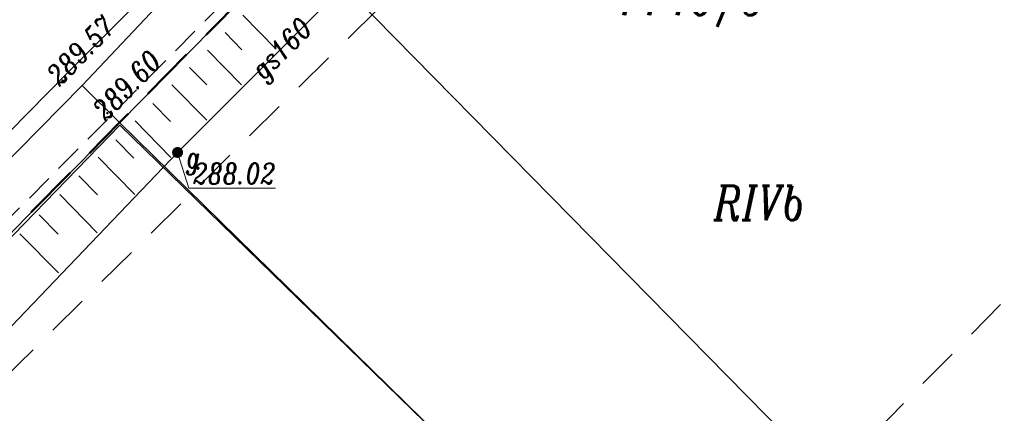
# Model space of a CAD drawing. Header units: metres. Extents: x -1 to 7476305, y 0 to 5497191.
# Tile 25 of 115: x 7474991 to 7475026, y 5496708 to 5496722. Entities that reach past the tile are written whole.
import ezdxf
from ezdxf.enums import TextEntityAlignment as Align

# ---------------------------------------------------------------- set-up
doc = ezdxf.new("R2010")
doc.units = ezdxf.units.M
for name, pattern in [('420-500', [1.5, 1, -0.5]), ('EGBO02-500', [2.5, 1.5, -1]), ('KTCR02-500', [1.5, 1, -0.5])]:
    doc.linetypes.add(name, pattern=pattern)
for name, color, linetype, lineweight, true_color in [('BUBZ01_1', 7, 'Continuous', 5, 0x0a0909), ('EGBD03', 7, 'Continuous', 5, 0x0a0909), ('EGBK02', 7, 'Continuous', 5, 0x0a0909), ('EGBO02', 7, 'Continuous', 5, 0x0a0909), ('KTCR02', 7, 'Continuous', 5, 0x0a0909), ('KTKR01', 7, 'Continuous', 5, 0x0a0909), ('KTOK05_01', 7, 'Continuous', 5, 0x0a0909), ('RTPW01', 7, 'Continuous', 5, 0x0a0909), ('RTPW02', 7, 'Continuous', 5, 0x0a0909), ('SUPG_01', 7, 'Continuous', 5, 0x0a0909), ('SUUS25_G', 7, 'Continuous', 5, 0x0a0909)]:
    doc.layers.add(name, color=color, linetype=linetype, lineweight=lineweight, true_color=true_color)
for name, color, linetype in [('C-DROGI-SYTUACJA', 7, 'Continuous'), ('C-DROGI-SYTUACJA-ETYKIETY', 7, 'Continuous'), ('D_Granice pasa drogowego', 30, '420-500'), ('d_gRANICE PODZIAŁOWE', 92, 'Continuous')]:
    doc.layers.add(name, color=color, linetype=linetype)
doc.styles.add('Style-ITALIC_1250', font='ITALIC_1250.shx')
doc.linetypes.add('KTOK05_01-500', pattern='A,3.75,[13,dgnlstyle-rozp_2015.shx,S=0.002778,R=0,X=0,Y=0],3.75', length=7.5)

# ---------------------------------------------------------------- blocks, each defined once
blk = doc.blocks.new('SUUS25')
at = {"layer": 'SUUS25_G', "linetype": 'Continuous', "lineweight": 5, "true_color": 0xbebf00}
h = blk.add_hatch(color=52, dxfattribs=at)
edge = h.paths.add_edge_path()
edge.add_arc((0, 0), 0.2, 0, 360)
blk = doc.blocks.new('RTPW02')
at = {"layer": 'RTPW02', "linetype": 'Continuous', "lineweight": 13, "true_color": 0x0a0909}
h = blk.add_hatch(color=18, dxfattribs=at)
edge = h.paths.add_edge_path()
edge.add_arc((0, 0), 0.045, 0, 360)
blk = doc.blocks.new('MDCP_klauzula')
at = {"layer": 'BUBZ01_1', "color": 252, "linetype": 'Continuous', "lineweight": 18}
for p, q in [((7474999.796, 5496720.692), (7474998.595, 5496721.917)), ((7474998.563, 5496720.67), (7474997.956, 5496721.29)), ((7474998.547, 5496719.407), (7474997.316, 5496720.663)), ((7474997.299, 5496719.4), (7474996.676, 5496720.036)), ((7474997.297, 5496718.122), (7474996.036, 5496719.408)), ((7474995.982, 5496718.077), (7474995.343, 5496718.729)), ((7474995.996, 5496716.783), (7474994.703, 5496718.102)), ((7474994.664, 5496716.754), (7474994.01, 5496717.422)), ((7474994.694, 5496715.444), (7474993.37, 5496716.795)), ((7474993.347, 5496715.432), (7474992.677, 5496716.115)), ((7474993.341, 5496714.052), (7474991.984, 5496715.436)), ((7474991.925, 5496714.003), (7474991.237, 5496714.704)), ((7474991.935, 5496712.606), (7474990.544, 5496714.025))]:
    blk.add_line(p, q, dxfattribs=at)
at = {"layer": 'd_gRANICE PODZIAŁOWE', "color": 96, "lineweight": 30, "flags": 128}
for points in [[(7475033.755, 5496755.998), (7475014.664, 5496738.861), (7474994.101, 5496717.997)], [(7474994.101, 5496717.997), (7474957.321, 5496680.639), (7474946.403, 5496669.549), (7474933.824, 5496656.773), (7474928.905, 5496651.777), (7474914.804, 5496638.74)]]:
    blk.add_lwpolyline(points, dxfattribs=at)
at = {"layer": 'EGBD03', "color": 96, "linetype": 'Continuous', "lineweight": 30}
for p, q in [((7474992.793, 5496719.375), (7474956.038, 5496682.115)), ((7475013.655, 5496698.908), (7474994.148, 5496718.045))]:
    blk.add_line(p, q, dxfattribs=at)
at = {"layer": 'EGBD03', "color": 96, "linetype": 'Continuous', "lineweight": 30, "flags": 128}
for points in [[(7474992.793, 5496719.375), (7475004.304, 5496731.583), (7475008.004, 5496725.623), (7475017.835, 5496735.283), (7475014.643, 5496738.84), (7475013.394, 5496740.231), (7475004.304, 5496731.583)], [(7474992.793, 5496719.375), (7474994.148, 5496718.045), (7474994.148, 5496718.045)]]:
    blk.add_lwpolyline(points, dxfattribs=at)
at = {"layer": 'EGBO02', "color": 252, "linetype": 'EGBO02-500', "lineweight": 18, "flags": 128}
blk.add_lwpolyline([(7474841.222, 5496643.003), (7474887.135, 5496580.225), (7474952.717, 5496636.531), (7475011.487, 5496696.697), (7475042.452, 5496728.267), (7475075.818, 5496754.639), (7475151.981, 5496814.306), (7475207.79, 5496879.799), (7475244.471, 5496937.344), (7475261.934, 5496992.564), (7475290.267, 5497036.604), (7475361.871, 5497109.05), (7475312.93, 5497156.379), (7475281.54, 5497123.712), (7475238.605, 5497076.129), (7475203.102, 5497029.307), (7475176.13, 5496968.87), (7475152.282, 5496929.365), (7475127.016, 5496890.885), (7475061.018, 5496837.939), (7474956.291, 5496739.91), (7474841.222, 5496643.003)], close=True, dxfattribs=at)
blk.add_lwpolyline([(7474926.693, 5496644.766), (7474954.52, 5496672.419), (7474982.797, 5496701.705), (7475013.214, 5496731.767), (7475041.938, 5496758.101), (7475056.651, 5496772.284), (7475084.376, 5496794.45), (7475106.187, 5496810.677), (7475131.323, 5496830.043), (7475141.178, 5496839.195), (7475152.816, 5496851.985)], dxfattribs=at)
at = {"layer": 'KTCR02', "color": 252, "linetype": 'KTCR02-500', "lineweight": 18, "flags": 128}
blk.add_lwpolyline([(7474913.55, 5496637.81), (7474921.76, 5496645.48), (7474928.68, 5496652.11), (7474934.7, 5496658.05), (7474941.22, 5496664.66), (7474945.33, 5496668.9), (7474948.75, 5496672.4), (7474955.06, 5496678.86), (7474964.24, 5496688.23), (7474969.27, 5496693.39), (7474978.01, 5496702.3), (7474984.64, 5496709.01), (7474993.79, 5496718.24), (7475004.32, 5496728.87), (7475009.22, 5496733.91), (7475014.25, 5496738.52), (7475019.49, 5496743.5), (7475024.78, 5496748.31), (7475028.23, 5496751.35), (7475034.3, 5496756.47), (7475037.66, 5496759.28), (7475043.92, 5496764.46), (7475050.39, 5496770.09), (7475051.89, 5496771.34), (7475055.205, 5496773.935), (7475056.84, 5496775.15), (7475062.31, 5496779.34), (7475067.09, 5496782.88), (7475068.06, 5496783.57), (7475070.91, 5496785.82), (7475085.65, 5496796.94), (7475089.21, 5496799.59), (7475097.78, 5496806.09), (7475103.42, 5496810.37), (7475103.6, 5496810.39), (7475106.47, 5496812.66), (7475107.32, 5496813.37), (7475108.08, 5496813.98), (7475112.92, 5496817.75)], dxfattribs=at)
at = {"layer": 'KTKR01', "color": 252, "linetype": 'Continuous', "lineweight": 18, "flags": 128}
blk.add_lwpolyline([(7474948.04, 5496674.72), (7474953.64, 5496680.5), (7474962.78, 5496689.8), (7474963.5, 5496690.53), (7474967.01, 5496694.09), (7474967.72, 5496694.84), (7474976.59, 5496703.9), (7474982.46, 5496709.89), (7474983.23, 5496710.58), (7474985.98, 5496713.43), (7474986.69, 5496714.18), (7474992.23, 5496719.8), (7475002.96, 5496730.56), (7475003.65, 5496731.27), (7475006.55, 5496734.1), (7475007.97, 5496735.48), (7475012.84, 5496740.18), (7475018.16, 5496745.16), (7475023.36, 5496749.9), (7475026.84, 5496752.99)], dxfattribs=at)
at = {"layer": 'KTOK05_01', "color": 252, "linetype": 'KTOK05_01-500', "lineweight": 18, "flags": 128}
blk.add_lwpolyline([(7475013.88, 5496698.73), (7474994.157, 5496717.942), (7474988.374, 5496711.995), (7474984.878, 5496708.45), (7474969.735, 5496693.052)], dxfattribs=at)
at = {"layer": 'SUPG_01', "color": 52, "linetype": 'Continuous', "lineweight": 13, "true_color": 0xbebf00, "flags": 128}
blk.add_lwpolyline([(7474958.86, 5496677.532), (7474964, 5496682.82), (7474972.257, 5496691.527), (7474980.453, 5496700.293), (7474988.669, 5496709.039), (7474996.24, 5496716.96), (7475004.715, 5496725.455), (7475013.364, 5496733.774), (7475021.968, 5496742.138), (7475030.384, 5496750.693), (7475033.36, 5496753.37), (7475042.275, 5496761.403), (7475051.432, 5496769.158), (7475052.628, 5496770.178), (7475056.504, 5496773.483), (7475060.563, 5496776.944), (7475070.432, 5496783.771), (7475080.096, 5496790.885), (7475089.7, 5496798.08), (7475099.183, 5496805.433), (7475108.913, 5496812.456), (7475118.151, 5496820.115), (7475121.945, 5496823.675), (7475122.42, 5496824.12)], dxfattribs=at)
at = {"layer": 'SUUS25_G', "color": 52, "linetype": 'Continuous', "lineweight": 13, "true_color": 0xbebf00, "flags": 128}
blk.add_lwpolyline([(7474996.24, 5496716.96), (7474996.647, 5496715.674), (7474996.797, 5496715.674)], dxfattribs=at)
at = {"layer": 'RTPW02', "color": 252, "linetype": 'Continuous', "lineweight": 18}
for p in [(7474992.089, 5496719.556), (7474993.704, 5496718.382)]:
    blk.add_blockref('RTPW02', p, dxfattribs=at)
at = {"layer": 'SUUS25_G', "color": 52, "linetype": 'Continuous', "lineweight": 5, "true_color": 0xbebf00}
blk.add_blockref('SUUS25', (7474996.24, 5496716.96), dxfattribs=at)
at = {"layer": 'EGBD03', "color": 96, "linetype": 'Continuous', "lineweight": 30, "style": 'Style-ITALIC_1250', "width": 0.8}
blk.add_text('1140/9', height=1.25, dxfattribs=at).set_placement((7475012.053, 5496721.917))
at = {"layer": 'EGBK02', "color": 252, "linetype": 'Continuous', "lineweight": 18, "style": 'Style-ITALIC_1250', "width": 0.8}
blk.add_text('RIVb', height=1.25, dxfattribs=at).set_placement((7475015.609, 5496714.509))
at = {"layer": 'RTPW02', "color": 252, "linetype": 'Continuous', "lineweight": 18, "style": 'Style-ITALIC_1250', "width": 0.8}
for s, p in [('289.57', (7474991.979, 5496719.322)), ('289.60', (7474993.637, 5496718.056))]:
    blk.add_text(s, height=0.75, rotation=45.8069, dxfattribs=at).set_placement(p)
at = {"layer": 'SUPG_01', "color": 52, "linetype": 'Continuous', "lineweight": 13, "true_color": 0xbebf00, "style": 'Style-ITALIC_1250', "width": 0.8}
blk.add_text('gs160', height=0.75, rotation=45.0668, dxfattribs=at).set_placement((7474999.995, 5496720.724), align=Align.MIDDLE_CENTER)
at = {"layer": 'SUUS25_G', "color": 52, "linetype": 'Continuous', "lineweight": 13, "true_color": 0xbebf00, "style": 'Style-ITALIC_1250', "width": 0.8}
for s, p in [('g', (7474996.553, 5496716.406)), ('%%u288.02%%U', (7474996.797, 5496715.824))]:
    blk.add_text(s, height=0.75, dxfattribs=at).set_placement(p)

msp = doc.modelspace()

# ---------------------------------------------------------------- linework, layer by layer
at = {"layer": 'D_Granice pasa drogowego', "lineweight": 50, "ltscale": 2, "flags": 128}
msp.add_lwpolyline([(7474871.194, 5496602.021), (7474875.844, 5496605.985), (7474886.51, 5496614.328), (7474893.187, 5496619.551), (7474906.364, 5496629.859), (7474908.002, 5496630.38), (7474914.804, 5496638.74), (7474928.905, 5496651.777), (7474946.406, 5496669.552), (7474957.321, 5496680.639), (7474994.148, 5496718.045), (7475014.642, 5496738.841), (7475028.014, 5496750.844), (7475033.755, 5496755.998), (7475037.841, 5496759.479), (7475046.672, 5496767.002), (7475050.423, 5496770.198), (7475056.626, 5496775.2), (7475065.197, 5496781.478), (7475069.506, 5496784.668), (7475083.953, 5496795.64), (7475091.313, 5496801.229), (7475097.69, 5496806.073), (7475103.398, 5496810.407), (7475110.576, 5496816.081), (7475114.68, 5496819.326), (7475120.064, 5496824.042), (7475130.991, 5496833.37), (7475144.36, 5496846.35), (7475159.914, 5496864.742), (7475165.321, 5496871.433), (7475168.549, 5496875.377), (7475175.09, 5496884.328), (7475189.457, 5496903.989), (7475193.179, 5496911.075), (7475198.108, 5496920.456), (7475202.904, 5496929.586), (7475209.984, 5496944.676), (7475224.229, 5496974.661), (7475228.871, 5496985.456), (7475234.774, 5496999.181), (7475235.211, 5497000), (7475244.883, 5497018.143), (7475247.158, 5497021.622), (7475253.509, 5497032.362), (7475263.655, 5497046.357), (7475275.03, 5497059.7), (7475278.404, 5497063.267), (7475280.249, 5497065.127), (7475283.737, 5497068.192), (7475289.77, 5497074.68), (7475292.049, 5497076.649), (7475298.288, 5497082.039), (7475318.081, 5497097.784), (7475318.6, 5497101.12), (7475308.342, 5497109.277), (7475299.764, 5497105.915), (7475300.031, 5497102.685), (7475290.434, 5497094.878), (7475285.765, 5497091.08), (7475277.631, 5497083.259), (7475263.588, 5497069.572), (7475259.571, 5497065.54), (7475255.16, 5497060.7), (7475248.447, 5497051.193), (7475241.071, 5497040.575), (7475236.851, 5497034.5), (7475232.87, 5497026.192), (7475228.603, 5497017.286), (7475222.129, 5497003.773), (7475221.6, 5497002.67), (7475223.058, 5497002.07), (7475222.491, 5496999.056), (7475222.104, 5496998.239), (7475217.488, 5496988.479), (7475214.662, 5496982.503), (7475211.997, 5496976.871), (7475210.402, 5496973.497), (7475207.108, 5496966.534), (7475200.594, 5496952.761), (7475195.041, 5496942.357), (7475186.706, 5496926.741), (7475181.863, 5496917.665), (7475180.812, 5496915.697), (7475174.258, 5496906.159), (7475161.354, 5496887.311), (7475156.287, 5496881.059), (7475137.148, 5496857.357), (7475129.378, 5496848.794), (7475126.377, 5496845.473), (7475122.357, 5496841.906), (7475113.346, 5496833.897), (7475108.201, 5496829.327), (7475103.572, 5496825.562), (7475101.251, 5496823.675), (7475097.151, 5496820.343), (7475092.412, 5496817.061), (7475083.189, 5496810.712), (7475063.35, 5496796.429), (7475055.25, 5496790.597), (7475035.25, 5496773.04), (7475032.26, 5496770.67), (7475010.572, 5496750.962), (7475002.025, 5496743.149), (7474993.311, 5496735.182), (7474991.33, 5496733.29), (7474987.11, 5496729.262), (7474981.728, 5496724.125), (7474978.688, 5496721.224), (7474975.041, 5496717.744), (7474967.615, 5496710.352), (7474955.357, 5496698.026), (7474948.808, 5496691.442), (7474943.173, 5496685.776), (7474941.426, 5496684.019), (7474940.056, 5496682.642), (7474939.655, 5496682.287), (7474931.483, 5496675.053), (7474923.147, 5496667.674), (7474919.881, 5496664.783), (7474908.976, 5496655.13), (7474905.9, 5496652.407), (7474901.86, 5496653.48)], dxfattribs=at)

# ---------------------------------------------------------------- next in the draw order: block references
at = {"layer": 'RTPW01', "color": 18, "lineweight": 30, "true_color": 0x000000}
msp.add_blockref('MDCP_klauzula', (0, 0), dxfattribs=at)

# ---------------------------------------------------------------- next in the draw order: linework, layer by layer
at = {"layer": 'C-DROGI-SYTUACJA', "color": 7, "linetype": 'Continuous', "lineweight": 30}
msp.add_polyline3d([(7474948.04, 5496674.72, 289.592), (7474953.64, 5496680.5, 289.63), (7474962.78, 5496689.8, 289.618), (7474963.5, 5496690.53, 289.629), (7474967.01, 5496694.09, 289.592), (7474967.72, 5496694.84, 289.58), (7474976.59, 5496703.9, 289.485), (7474982.46, 5496709.89, 289.602), (7474983.23, 5496710.58, 289.6), (7474985.98, 5496713.43, 289.59), (7474986.69, 5496714.18, 289.587), (7474992.23, 5496719.8, 289.572), (7475002.96, 5496730.56, 289.5), (7475003.65, 5496731.27, 289.489), (7475006.55, 5496734.1, 289.445), (7475007.97, 5496735.48, 289.424), (7475012.84, 5496740.18, 289.373), (7475018.16, 5496745.16, 289.469), (7475023.36, 5496749.9, 289.488), (7475026.84, 5496752.99, 289.472)], dxfattribs=at)
at = {"layer": 'C-DROGI-SYTUACJA-ETYKIETY', "color": 1, "linetype": 'Continuous', "lineweight": -3}
msp.add_line((7474996.405, 5496728.925), (7475024.445, 5496700.4), dxfattribs=at)

doc.saveas('drawing.dxf')
